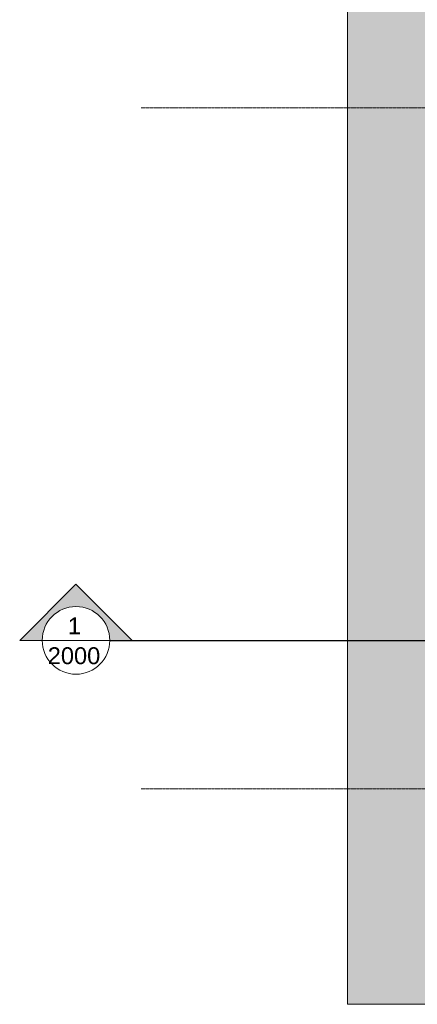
# Model space of a CAD drawing. Header units: millimetres. Extents: x -34717 to 7230, y -21919 to 4394.
# Tile 1 of 48: x -34687 to -31157, y -20086 to -11346. Entities that reach past the tile are written whole.
import ezdxf

# ---------------------------------------------------------------- set-up
doc = ezdxf.new("R2010")
doc.units = ezdxf.units.MM
doc.linetypes.add('_Traço - ponto', pattern=[16, 12, -2, 0, -2])
for name, color, linetype, lineweight in [('A-FLOR', 192, 'Continuous', 18), ('A-FLOR-PATT', 8, 'Continuous', 18), ('G-ANNO-SYMB', 111, 'Continuous', 9), ('S-GRID', 1, 'Continuous', 9)]:
    doc.layers.add(name, color=color, linetype=linetype, lineweight=lineweight)
doc.styles.add('Arial_3', font='arial.ttf', dxfattribs={"height": 150})

# ---------------------------------------------------------------- blocks, each defined once
blk = doc.blocks.new('Section - M_Section head ABNT-2836546-PLANTA TÉRREO - LAYOUT')
at = {"layer": 'G-ANNO-SYMB'}
h = blk.add_hatch(color=256, dxfattribs=at)
edge = h.paths.add_edge_path(flags=0)
edge.add_line((-6, 10), (4, 0))
edge.add_line((4, 0), (0, 0))
edge.add_arc((-6, 0), 6, 0, 180)
edge.add_line((-12, 0), (-16, 0))
edge.add_line((-16, 0), (-6, 10))
for p, q in [((-16, 0), (-6, 10)), ((-6, 10), (-16, 0)), ((4, 0), (-6, 10)), ((4, 0), (-6, 10)), ((0, 0), (4, 0)), ((-16, 0), (-12, 0))]:
    blk.add_line(p, q, dxfattribs=at)
for start, end in [(360, 180), (0, 180), (180, 0)]:
    blk.add_arc((-6, 0), 6, start, end, dxfattribs=at)

msp = doc.modelspace()

# ---------------------------------------------------------------- hatches: boundary and pattern name
at = {"layer": 'A-FLOR-PATT'}
msp.add_hatch(color=256, dxfattribs=at).paths.add_polyline_path([(-31775.802, -20085.566), (-30510.78, -20085.566), (-30510.78, -18433.492), (-30156.115, -18433.492), (-30156.115, -17745.634), (-30256.115, -17745.634), (-30256.115, -17645.634), (-30156.115, -17645.634), (-30156.115, -12663.429), (-30256.115, -12663.429), (-30256.115, -12563.429), (-30156.115, -12563.429), (-30156.115, -11868.492), (-30065.802, -11868.492), (-30065.802, -9498.492), (-31775.802, -9498.492), (-31775.802, -19289.825)], flags=0)

# ---------------------------------------------------------------- linework, layer by layer
at = {"layer": 'A-FLOR'}
for p, q in [((-31775.802, -518.492), (-31775.802, -20085.566)), ((-31775.802, -20085.566), (3551.996, -20085.566))]:
    msp.add_line(p, q, dxfattribs=at)
at = {"layer": 'G-ANNO-SYMB'}
msp.add_line((-34487.236, -16855.239), (-33887.236, -16855.239), dxfattribs=at)
at = {"layer": 'G-ANNO-SYMB', "lineweight": 25}
msp.add_line((-33887.236, -16855.239), (6430.214, -16855.239), dxfattribs=at)
at = {"layer": 'S-GRID', "linetype": '_Traço - ponto'}
for p, q in [((6504.181, -12128.492), (-33608.19, -12128.492)), ((6504.181, -18173.492), (-33608.19, -18173.492))]:
    msp.add_line(p, q, dxfattribs=at)

# ---------------------------------------------------------------- block references
at = {"layer": 'G-ANNO-SYMB', "xscale": 49.99999999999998, "yscale": 49.99999999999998, "zscale": 49.99999999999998}
msp.add_blockref('Section - M_Section head ABNT-2836546-PLANTA TÉRREO - LAYOUT', (-33887.236, -16855.239), dxfattribs=at)

# ---------------------------------------------------------------- texts
at = {"layer": 'G-ANNO-SYMB', "char_height": 150, "attachment_point": 1, "style": 'Arial_3'}
for s, insert, width in [('1', (-34259.441, -16651.281), 144.30375), ('2000', (-34437.941, -16916.27), 577.215)]:
    msp.add_mtext(s, dxfattribs=dict(at, insert=insert, width=width))

doc.saveas('drawing.dxf')
